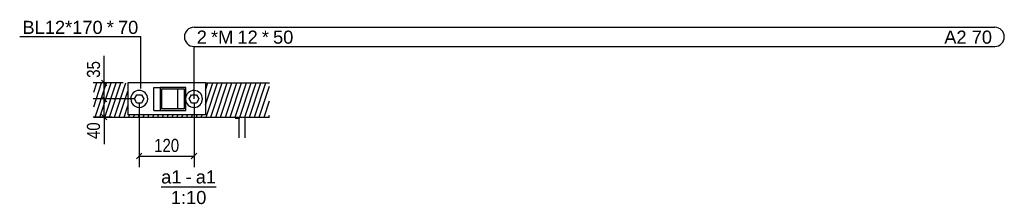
# Model space of a CAD drawing. Header units: millimetres. Extents: x 30 to 140409, y 21 to 10629.
# Tile 7 of 37: x 40471 to 42629, y 44 to 448. Entities that reach past the tile are written whole.
import ezdxf

# ---------------------------------------------------------------- set-up
doc = ezdxf.new("R2010")
doc.units = ezdxf.units.MM
doc.styles.add('Arial', font='ARIAL.TTF', dxfattribs={"height": 0.2})
doc.styles.add('Arial Narrow', font='ARIALN.TTF', dxfattribs={"height": 0.2})

# ---------------------------------------------------------------- blocks, each defined once
blk = doc.blocks.new('Unknown-18 - 25349')
at = {"color": 5}
blk.add_line((40781.4, 82.5), (40901.7, 82.5), dxfattribs=at)
at = {"color": 5, "style": 'Arial'}
for s, height, p in [('a1', 28.65, (40781.4, 90)), ('a1', 28.65, (40857.2, 90)), ('-', 28.7, (40834.9, 90)), ('1:10', 28.65, (40802.6, 45))]:
    blk.add_text(s, height=height, dxfattribs=at).set_placement(p)
blk = doc.blocks.new('Part-25439 - 25349')
h = blk.add_hatch(color=6)
h.paths.add_polyline_path([(40835.2, 300), (40779.3, 300), (40779.3, 250), (40835.2, 250)])
h.paths.add_polyline_path([(40782.6, 253), (40782.6, 297), (40831.8, 297), (40831.8, 253)])
at = {"color": 7}
for p, q in [((40765.5, 250), (40765.5, 300)), ((40765.5, 300), (40779.3, 300)), ((40835.2, 300), (40779.3, 300)), ((40779.3, 300), (40779.3, 250)), ((40782.6, 253), (40782.6, 297)), ((40782.6, 297), (40831.8, 297)), ((40818, 253), (40818, 297)), ((40831.8, 297), (40831.8, 253)), ((40835.2, 250), (40835.2, 300)), ((40765.5, 250), (40779.3, 250)), ((40779.3, 250), (40835.2, 250)), ((40831.8, 253), (40782.6, 253))]:
    blk.add_line(p, q, dxfattribs=at)
blk = doc.blocks.new('Part-25429 - 25349')
h = blk.add_hatch()
h.set_pattern_fill('', color=96, scale=10, angle=45, style=0, pattern_type=0)
h.set_pattern_definition([(71.56505, (32437.547, -20139.057), (-11.90625, -3.96875), [])])
h.paths.add_polyline_path([(41018.9, 310), (40760.7, 310), (40878.4, 310), (40878.4, 240), (40708.4, 240), (40708.4, 243.6), (40708.4, 310), (40633.5, 310), (40633.5, 235), (41018.9, 235)])
at = {"color": 96}
for p, q in [((40878.4, 310), (41018.9, 310)), ((40633.5, 235), (41018.9, 235))]:
    blk.add_line(p, q, dxfattribs=at)
blk = doc.blocks.new('Part-25435 - 25349')
at = {"color": 7}
for p, q in [((40952.3, 189.9), (40952.3, 235)), ((40965.8, 189.9), (40965.8, 235))]:
    blk.add_line(p, q, dxfattribs=at)
blk = doc.blocks.new('Part-25436 - 25349')
at = {"color": 7}
for p, q in [((40952.3, 232), (40943.4, 232.1)), ((40952.3, 235), (40952.3, 232))]:
    blk.add_line(p, q, dxfattribs=at)
blk = doc.blocks.new('Part-25441 - 25349')
at = {"color": 7}
for p, q in [((40708.4, 310.1), (40708.4, 240)), ((40878.4, 310), (40708.4, 310)), ((40878.4, 310), (40878.4, 240)), ((40708.4, 240), (40708.4, 240.1)), ((40878.4, 240), (40708.4, 240)), ((40878.4, 240), (40878.4, 240))]:
    blk.add_line(p, q, dxfattribs=at)
blk = doc.blocks.new('Bolt-25442 - 25349')
at = {"color": 136}
for p, q in [((40723, 275), (40728.2, 284)), ((40728.2, 284), (40738.6, 284)), ((40738.6, 284), (40743.8, 275)), ((40843, 275), (40848.2, 284)), ((40848.2, 284), (40858.6, 284)), ((40858.6, 284), (40863.8, 275)), ((40728.2, 266), (40723, 275)), ((40738.6, 266), (40728.2, 266)), ((40743.8, 275), (40738.6, 266)), ((40848.2, 266), (40843, 275)), ((40858.6, 266), (40848.2, 266)), ((40863.8, 275), (40858.6, 266))]:
    blk.add_line(p, q, dxfattribs=at)
for centre, start, end in [((40733.4, 275), 359.9956, 179.9956), ((40853.4, 275), 183.0258, 176.9672), ((40733.4, 275), 179.9956, 359.9956)]:
    blk.add_arc(centre, 18.5, start, end, dxfattribs=at)
blk = doc.blocks.new('StraightDimension-25634 - 25349')
at = {"color": 174}
for p, q in [((40733.4, 265), (40733.4, 126)), ((40853.4, 265), (40853.4, 126)), ((40739.4, 156), (40727.4, 144)), ((40847.4, 144), (40859.4, 156)), ((40733.4, 150), (40853.4, 150))]:
    blk.add_line(p, q, dxfattribs=at)
at = {"color": 30, "style": 'Arial Narrow'}
blk.add_text('120', height=28.63, dxfattribs=at).set_placement((40766.1, 159))
blk = doc.blocks.new('StraightDimension-25666 - 25349')
at = {"color": 174}
for p, q in [((40656.4, 310), (40656.4, 369)), ((40656.4, 310), (40656.4, 369)), ((40698.4, 310), (40632.4, 310)), ((40662.4, 304), (40650.4, 316)), ((40656.4, 275), (40656.4, 310)), ((40650.4, 281), (40662.4, 269)), ((40723.4, 275), (40632.4, 275))]:
    blk.add_line(p, q, dxfattribs=at)
at = {"color": 30, "style": 'Arial Narrow'}
blk.add_text('35', height=28.63, rotation=90.0002, dxfattribs=at).set_placement((40647.4, 321.3))
blk = doc.blocks.new('StraightDimension-25667 - 25349')
at = {"color": 174}
for p, q in [((40662.4, 269), (40650.4, 281)), ((40723.4, 275), (40632.4, 275)), ((40656.4, 235), (40656.4, 275)), ((40650.4, 241), (40662.4, 229)), ((40673.1, 235), (40632.4, 235)), ((40656.4, 235), (40656.4, 176.1)), ((40656.4, 235), (40656.4, 176.1))]:
    blk.add_line(p, q, dxfattribs=at)
at = {"color": 30, "style": 'Arial Narrow'}
blk.add_text('40', height=28.63, rotation=90.0002, dxfattribs=at).set_placement((40647.4, 187.3))
blk = doc.blocks.new('Mark-25481 - 25349')
at = {"color": 136}
for p in [(40471.4, 411.3), (40737.2, 298)]:
    blk.add_line(p, (40737.2, 411.3), dxfattribs=at)
at = {"color": 30, "style": 'Arial'}
for s, height, p in [('BL12*170', 28.65, (40477.4, 417.3)), ('*', 28.7, (40662.1, 417.3)), ('70', 28.65, (40686.7, 417.3))]:
    blk.add_text(s, height=height, dxfattribs=at).set_placement(p)
blk = doc.blocks.new('Mark-25554 - 25349')
at = {"color": 136}
for p, q in [((40853.4, 431.9), (42608.4, 431.9)), ((40853.4, 275), (40853.4, 389.9)), ((40853.4, 389.9), (42608.4, 389.9))]:
    blk.add_line(p, q, dxfattribs=at)
for centre, start, end in [((40853.4, 410.9), 90, 270), ((42608.4, 410.9), 270, 90)]:
    blk.add_arc(centre, 21, start, end, dxfattribs=at)
at = {"color": 30, "style": 'Arial'}
for s, height, p in [('2', 28.7, (40859.4, 395.9)), ('*M', 28.65, (40890.7, 395.9)), ('12', 28.65, (40948.6, 395.9)), ('*', 28.7, (41002.1, 395.9)), ('50', 28.65, (41026.6, 395.9)), ('A2 70', 28.65, (42497.8, 395.9))]:
    blk.add_text(s, height=height, dxfattribs=at).set_placement(p)

msp = doc.modelspace()

# ---------------------------------------------------------------- block references
for name in ['Mark-25481 - 25349', 'Mark-25554 - 25349', 'StraightDimension-25666 - 25349', 'Part-25429 - 25349', 'Part-25441 - 25349', 'StraightDimension-25667 - 25349', 'Bolt-25442 - 25349', 'Part-25439 - 25349', 'StraightDimension-25634 - 25349', 'Part-25436 - 25349', 'Part-25435 - 25349', 'Unknown-18 - 25349']:
    msp.add_blockref(name, (0, 0))

doc.saveas('drawing.dxf')
